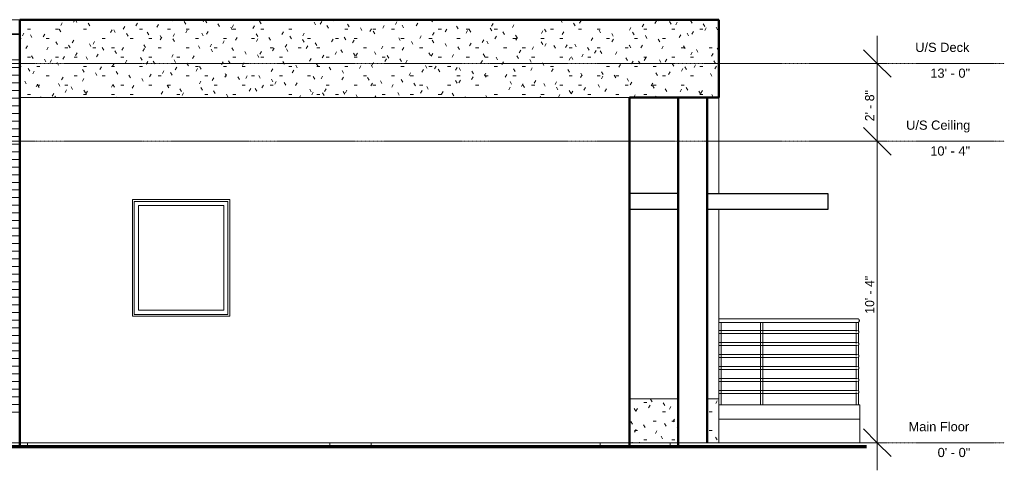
# Model space of a CAD drawing. Header units: inches. Extents: x -490 to 500, y -11 to 174.
# Tile 2 of 2: x 95 to 500, y -11 to 174. Entities that reach past the tile are written whole.
import ezdxf

# ---------------------------------------------------------------- set-up
doc = ezdxf.new("R2010")
doc.units = ezdxf.units.IN
doc.header["$MEASUREMENT"] = 0
doc.linetypes.add('Center 1_4_', pattern=[0.53125, 0.25, -0.09375, 0.09375, -0.09375])
for name, color, linetype, lineweight in [('A-ANNO-DIMS', 211, 'Continuous', 9), ('A-ANNO-DIMS-96', 211, 'Continuous', 9), ('A-COLS', 52, 'Continuous', 9), ('A-DETL', 90, 'Continuous', 9), ('A-FLOR', 192, 'Continuous', 9), ('A-FLOR-HRAL', 11, 'Continuous', 9), ('A-FLOR-LEVL', 51, 'Continuous', 9), ('A-GLAZ', 151, 'Continuous', 9), ('A-ROOF', 132, 'Continuous', 9), ('A-WALL', 90, 'Continuous', 9), ('A-WALL-PATT', 111, 'Continuous', 9)]:
    doc.layers.add(name, color=color, linetype=linetype, lineweight=lineweight)
doc.styles.add('Arial', font='arial.ttf', dxfattribs={"height": 3.779528})
doc.styles.add('Inter', font='txt', dxfattribs={"height": 3.75})
doc.dimstyles.new('Linear_-_5_128_inter', dxfattribs={"dimscale": 12, "dimtxt": 4.967999, "dimasz": 0.944882, "dimexe": 0.944882, "dimexo": 0.629921, "dimgap": 0, "dimtad": 1, "dimrnd": 0.25, "dimzin": 1, "dimdsep": 46, "dimlunit": 4, "dimtxsty": 'Inter', "dimblk1": 'OBLIQUE', "dimblk2": 'OBLIQUE', "dimsah": 1, "dimcen": 0.09, "dimdle": 0.944882, "dimazin": 0, "dimtfac": 1, "dimtdec": 4, "dimtix": 1, "dimtmove": 0, "dimatfit": 3, "dimfxl": 1, "dimtvp": 1, "dimtfill": 1, "dimfrac": 2, "dimtolj": 1, "dimtzin": 0, "dimarcsym": 2})
pattern_1 = [(0, (28.986, 47.244), (15.36, 3.84), [1.267, -10.253, 1.267, -10.253, -61.44]), (0, (28.986, 47.244), (15.36, 3.84), [-23.04, 1.267, -21.773, 1.267, -10.253, -26.88]), (0, (28.986, 47.244), (15.36, 3.84), [-57.6, 1.267, -6.413, 1.267, -17.933]), (120, (34.746, 49.164), (-11.005538, 11.38215), [1.267, -10.253, 1.267, -10.253, -61.44]), (120, (34.746, 49.164), (-11.005538, 11.38215), [-23.04, 1.267, -21.773, 1.267, -10.253, -26.88]), (120, (34.746, 49.164), (-11.005538, 11.38215), [-57.6, 1.267, -6.413, 1.267, -17.933]), (240, (36.666, 56.844), (-4.354462, -15.22215), [1.267, -10.253, 1.267, -10.253, -61.44]), (240, (36.666, 56.844), (-4.354462, -15.22215), [-23.04, 1.267, -21.773, 1.267, -10.253, -26.88]), (240, (36.666, 56.844), (-4.354462, -15.22215), [-57.6, 1.267, -6.413, 1.267, -17.933])]

# ---------------------------------------------------------------- blocks, each defined once
blk = doc.blocks.new('Planitar-Fixed - 24_ x 48_-3187146-Left Elevation')
at = {"layer": 'A-GLAZ'}
for p, q in [((181.33, 100), (141.33, 100)), ((141.33, 100), (141.33, 52)), ((142.08, 52.75), (142.08, 99.25)), ((142.08, 99.25), (180.58, 99.25)), ((143.81, 54.48), (143.81, 97.52)), ((143.81, 97.52), (178.85, 97.52)), ((178.85, 97.52), (178.85, 54.48)), ((180.58, 99.25), (180.58, 52.75)), ((181.33, 52), (181.33, 100)), ((180.58, 52.75), (142.08, 52.75)), ((178.85, 54.48), (143.81, 54.48)), ((141.33, 52), (181.33, 52))]:
    blk.add_line(p, q, dxfattribs=at)
blk = doc.blocks.new('Rectangular Column 3D - Family8-3283566-Left Elevation')
at = {"layer": 'A-COLS'}
for p, q in [((365.7, 0), (365.7, 142)), ((377.7, 0), (377.7, 142)), ((377.7, 0), (365.7, 0))]:
    blk.add_line(p, q, dxfattribs=at)
blk = doc.blocks.new('Ramp - Ramp-3280916-Left Elevation')
at = {"layer": 'A-FLOR-LEVL'}
for p, q in [((382.45, 15.58), (440.45, 15.58)), ((440.45, 15.58), (440.45, 9.68)), ((440.45, 9.68), (382.45, 9.68))]:
    blk.add_line(p, q, dxfattribs=at)
blk = doc.blocks.new('Railing - 25mm-3184359-Left Elevation')
at = {"layer": 'A-FLOR-HRAL'}
for p, q in [((399.59, 49.44), (399.59, 15.58)), ((400.08, 49.44), (399.59, 49.44)), ((400.57, 49.44), (400.08, 49.44)), ((400.57, 15.58), (400.57, 49.44))]:
    blk.add_line(p, q, dxfattribs=at)
blk = doc.blocks.new('Railing - 25mm-V1-Left Elevation')
at = {"layer": 'A-FLOR-HRAL'}
for p, q in [((438.96, 49.44), (438.96, 45.8)), ((439.94, 49.44), (438.96, 49.44)), ((439.94, 45.8), (439.94, 49.44)), ((438.96, 45.21), (438.96, 40.88)), ((439.94, 40.88), (439.94, 45.21)), ((438.96, 40.29), (438.96, 35.95)), ((439.94, 35.96), (439.94, 40.29)), ((438.96, 35.37), (438.96, 31.03)), ((439.94, 31.04), (439.94, 35.37)), ((438.96, 30.45), (438.96, 26.11)), ((439.94, 26.11), (439.94, 30.45)), ((438.96, 25.53), (438.96, 21.19)), ((439.94, 21.19), (439.94, 25.52)), ((438.96, 20.61), (438.96, 15.58)), ((439.94, 15.58), (439.94, 20.6))]:
    blk.add_line(p, q, dxfattribs=at)
blk = doc.blocks.new('Railing - 25mm-V2-Left Elevation')
at = {"layer": 'A-FLOR-HRAL'}
for p, q in [((382.94, 49.44), (382.45, 49.44)), ((383.44, 49.44), (382.94, 49.44)), ((383.44, 15.58), (383.44, 49.44))]:
    blk.add_line(p, q, dxfattribs=at)
blk = doc.blocks.new('Railing - Railing-3281485-Left Elevation')
at = {"layer": 'A-FLOR-HRAL'}
for p, q in [((439.45, 46.1), (382.45, 46.1)), ((382.45, 44.91), (439.45, 44.91)), ((439.45, 41.17), (382.45, 41.17)), ((382.45, 39.99), (439.45, 39.99)), ((439.45, 36.25), (382.45, 36.25)), ((382.45, 35.07), (439.45, 35.07)), ((439.45, 31.33), (382.45, 31.33)), ((382.45, 30.15), (439.45, 30.15)), ((439.45, 26.41), (382.45, 26.41)), ((382.45, 25.23), (439.45, 25.23)), ((439.45, 21.49), (382.45, 21.49)), ((382.45, 20.31), (439.45, 20.31))]:
    blk.add_line(p, q, dxfattribs=at)
for points, knots in [([(439.75, 46.02), (439.76, 46.01), (439.78, 46), (439.82, 45.97), (439.86, 45.93), (439.9, 45.89), (439.93, 45.85), (439.96, 45.8), (440, 45.73), (440.03, 45.63), (440.04, 45.56), (440.04, 45.5)], [0.6666667, 0.6666667, 0.6666667, 0.6666667, 0.6875, 0.7083333, 0.75, 0.7708333, 0.7916667, 0.8333333, 0.875, 0.9166667, 1, 1, 1, 1]), ([(440.04, 45.5), (440.04, 45.45), (440.03, 45.38), (440, 45.28), (439.96, 45.21), (439.93, 45.15), (439.9, 45.11), (439.86, 45.08), (439.81, 45.03), (439.77, 45.01), (439.75, 44.99)], [0, 0, 0, 0, 0.0833333, 0.125, 0.1666667, 0.2083333, 0.2291667, 0.25, 0.2916667, 0.3333333, 0.3333333, 0.3333333, 0.3333333]), ([(439.75, 41.09), (439.76, 41.09), (439.78, 41.07), (439.82, 41.04), (439.86, 41.01), (439.9, 40.97), (439.93, 40.93), (439.96, 40.88), (440, 40.81), (440.03, 40.71), (440.04, 40.63), (440.04, 40.58)], [0.6666667, 0.6666667, 0.6666667, 0.6666667, 0.6875, 0.7083333, 0.75, 0.7708333, 0.7916667, 0.8333333, 0.875, 0.9166667, 1, 1, 1, 1]), ([(440.04, 40.58), (440.04, 40.53), (440.03, 40.45), (440, 40.36), (439.96, 40.29), (439.93, 40.23), (439.9, 40.19), (439.86, 40.16), (439.81, 40.11), (439.77, 40.08), (439.75, 40.07)], [0, 0, 0, 0, 0.0833333, 0.125, 0.1666667, 0.2083333, 0.2291667, 0.25, 0.2916667, 0.3333333, 0.3333333, 0.3333333, 0.3333333]), ([(439.75, 36.17), (439.76, 36.17), (439.78, 36.15), (439.82, 36.12), (439.86, 36.09), (439.9, 36.05), (439.93, 36.01), (439.96, 35.96), (440, 35.89), (440.03, 35.79), (440.04, 35.71), (440.04, 35.66)], [0.6666667, 0.6666667, 0.6666667, 0.6666667, 0.6875, 0.7083333, 0.75, 0.7708333, 0.7916667, 0.8333333, 0.875, 0.9166667, 1, 1, 1, 1]), ([(440.04, 35.66), (440.04, 35.61), (440.03, 35.53), (440, 35.44), (439.96, 35.37), (439.93, 35.31), (439.9, 35.27), (439.86, 35.23), (439.81, 35.19), (439.77, 35.16), (439.75, 35.15)], [0, 0, 0, 0, 0.0833333, 0.125, 0.1666667, 0.2083333, 0.2291667, 0.25, 0.2916667, 0.3333333, 0.3333333, 0.3333333, 0.3333333]), ([(439.75, 31.25), (439.76, 31.25), (439.78, 31.23), (439.82, 31.2), (439.86, 31.17), (439.9, 31.13), (439.93, 31.09), (439.96, 31.04), (440, 30.97), (440.03, 30.87), (440.04, 30.79), (440.04, 30.74)], [0.6666667, 0.6666667, 0.6666667, 0.6666667, 0.6875, 0.7083333, 0.75, 0.7708333, 0.7916667, 0.8333333, 0.875, 0.9166667, 1, 1, 1, 1]), ([(440.04, 30.74), (440.04, 30.69), (440.03, 30.61), (440, 30.51), (439.96, 30.44), (439.93, 30.39), (439.9, 30.35), (439.86, 30.31), (439.81, 30.27), (439.77, 30.24), (439.75, 30.23)], [0, 0, 0, 0, 0.0833333, 0.125, 0.1666667, 0.2083333, 0.2291667, 0.25, 0.2916667, 0.3333333, 0.3333333, 0.3333333, 0.3333333]), ([(439.75, 26.33), (439.76, 26.32), (439.78, 26.31), (439.82, 26.28), (439.86, 26.25), (439.9, 26.21), (439.93, 26.17), (439.96, 26.12), (440, 26.05), (440.03, 25.95), (440.04, 25.87), (440.04, 25.82)], [0.6666667, 0.6666667, 0.6666667, 0.6666667, 0.6875, 0.7083333, 0.75, 0.7708333, 0.7916667, 0.8333333, 0.875, 0.9166667, 1, 1, 1, 1]), ([(440.04, 25.82), (440.04, 25.77), (440.03, 25.69), (440, 25.59), (439.96, 25.52), (439.93, 25.47), (439.9, 25.43), (439.86, 25.39), (439.81, 25.35), (439.77, 25.32), (439.75, 25.31)], [0, 0, 0, 0, 0.0833333, 0.125, 0.1666667, 0.2083333, 0.2291667, 0.25, 0.2916667, 0.3333333, 0.3333333, 0.3333333, 0.3333333]), ([(439.75, 21.41), (439.76, 21.4), (439.78, 21.39), (439.82, 21.36), (439.86, 21.33), (439.9, 21.29), (439.93, 21.25), (439.96, 21.19), (440, 21.12), (440.03, 21.03), (440.04, 20.95), (440.04, 20.9)], [0.6666667, 0.6666667, 0.6666667, 0.6666667, 0.6875, 0.7083333, 0.75, 0.7708333, 0.7916667, 0.8333333, 0.875, 0.9166667, 1, 1, 1, 1]), ([(440.04, 20.9), (440.04, 20.85), (440.03, 20.77), (440, 20.67), (439.96, 20.6), (439.93, 20.55), (439.9, 20.51), (439.86, 20.47), (439.81, 20.43), (439.77, 20.4), (439.75, 20.39)], [0, 0, 0, 0, 0.0833333, 0.125, 0.1666667, 0.2083333, 0.2291667, 0.25, 0.2916667, 0.3333333, 0.3333333, 0.3333333, 0.3333333])]:
    blk.add_open_spline(points, degree=3, knots=knots, dxfattribs=at)
for name in ['Railing - 25mm-V2-Left Elevation', 'Railing - 25mm-3184359-Left Elevation', 'Railing - 25mm-V1-Left Elevation']:
    blk.add_blockref(name, (0, 0))
blk = doc.blocks.new('Top Rail Type - Top Rail_Internal_-3281507-Left Elevation')
at = {"layer": 'A-FLOR-HRAL'}
for p, q in [((439.45, 51.02), (382.45, 51.02)), ((382.45, 49.44), (439.45, 49.44))]:
    blk.add_line(p, q, dxfattribs=at)
for points, knots in [([(439.45, 51.02), (439.47, 51.02), (439.5, 51.02), (439.55, 51.01), (439.61, 51), (439.66, 50.99), (439.71, 50.98), (439.75, 50.96), (439.8, 50.94), (439.85, 50.91), (439.89, 50.88), (439.95, 50.84), (440, 50.8), (440.04, 50.75), (440.09, 50.7), (440.14, 50.62), (440.18, 50.53), (440.23, 50.4), (440.24, 50.3), (440.24, 50.23)], [0.5, 0.5, 0.5, 0.5, 0.5208333, 0.5416667, 0.5625, 0.5833333, 0.6041667, 0.625, 0.6458333, 0.6666667, 0.6875, 0.7083333, 0.75, 0.7708333, 0.7916667, 0.8333333, 0.875, 0.9166667, 1, 1, 1, 1]), ([(440.24, 50.23), (440.24, 50.16), (440.23, 50.06), (440.18, 49.93), (440.14, 49.83), (440.09, 49.76), (440.04, 49.71), (440, 49.66), (439.93, 49.6), (439.86, 49.55), (439.8, 49.52), (439.75, 49.5), (439.71, 49.48), (439.66, 49.47), (439.61, 49.46), (439.55, 49.45), (439.5, 49.44), (439.47, 49.44), (439.45, 49.44)], [0, 0, 0, 0, 0.0833333, 0.125, 0.1666667, 0.2083333, 0.2291667, 0.25, 0.2916667, 0.3333333, 0.3541667, 0.375, 0.3958333, 0.4166667, 0.4375, 0.4583333, 0.4791667, 0.5, 0.5, 0.5, 0.5])]:
    blk.add_open_spline(points, degree=3, knots=knots, dxfattribs=at)
blk = doc.blocks.new('DIMBLOCK1-Left Elevation')
at = {"layer": 'A-ANNO-DIMS-96'}
for p, q in [((447.58, 167.34), (447.58, 124)), ((448.04, 156), (436.25, 156)), ((447.58, 156), (448.04, 156)), ((448.04, 124), (436.25, 124)), ((447.58, 124), (448.04, 124))]:
    blk.add_line(p, q, dxfattribs=at)
at = {"layer": 'A-ANNO-DIMS-96', "lineweight": 35}
for p, q in [((447.58, 156), (441.91, 161.67)), ((447.58, 156), (453.25, 150.33)), ((447.58, 124), (441.91, 129.67)), ((447.58, 124), (453.25, 118.33))]:
    blk.add_line(p, q, dxfattribs=at)
at = {"layer": 'A-ANNO-DIMS-96', "color": 0, "insert": (442.59, 132.24), "char_height": 3.75, "width": 18.63, "attachment_point": 1, "rotation": 90, "line_spacing_factor": 0.9936, "style": 'Inter', "bg_fill": 3, "box_fill_scale": 1.25, "bg_fill_color": 256, "bg_fill_true_color": 13158600, "bg_fill_transparency": 0}
blk.add_mtext('2\' - 8"', dxfattribs=at)
blk = doc.blocks.new('_Oblique')
at = {"color": 0, "linetype": 'ByBlock', "lineweight": -2}
blk.add_line((-0.5, -0.5), (0.5, 0.5), dxfattribs=at)
blk = doc.blocks.new('DIMBLOCK2-Left Elevation')
at = {"layer": 'A-ANNO-DIMS-96', "lineweight": 35}
for p, q in [((447.58, 124), (441.91, 129.67)), ((447.58, 124), (453.25, 118.33)), ((447.58, 0), (441.91, 5.67)), ((447.58, 0), (453.25, -5.67))]:
    blk.add_line(p, q, dxfattribs=at)
at = {"layer": 'A-ANNO-DIMS-96'}
for p, q in [((448.04, 124), (436.25, 124)), ((447.58, 124), (447.58, -11.34)), ((447.58, 124), (448.04, 124)), ((448.04, 0), (436.25, 0)), ((447.58, 0), (448.04, 0))]:
    blk.add_line(p, q, dxfattribs=at)
at = {"layer": 'A-ANNO-DIMS-96', "color": 0, "insert": (442.59, 53.06), "char_height": 3.75, "width": 21.4618, "attachment_point": 1, "rotation": 90, "line_spacing_factor": 0.9936, "style": 'Inter', "bg_fill": 3, "box_fill_scale": 1.25, "bg_fill_color": 256, "bg_fill_true_color": 13158600, "bg_fill_transparency": 0}
blk.add_mtext('10\' - 4"', dxfattribs=at)

msp = doc.modelspace()

# ---------------------------------------------------------------- hatches: boundary and pattern name
at = {"layer": 'A-WALL-PATT'}
h = msp.add_hatch(dxfattribs=at)
h.set_pattern_fill('FP_2', color=256, style=0, pattern_type=2)
h.set_pattern_definition(pattern_1)
h.paths.add_polyline_path([(333.702, 142), (333.702, 174), (94.952, 174), (94.952, 142), (219.679, 142)], flags=0)
h = msp.add_hatch(dxfattribs=at)
h.set_pattern_fill('FP_2', color=256, style=0, pattern_type=2)
h.set_pattern_definition(pattern_1)
h.paths.add_polyline_path([(345.702, 142), (345.702, 174), (333.702, 174), (333.702, 142), (337.615, 142)], flags=0)
h = msp.add_hatch(dxfattribs=at)
h.set_pattern_fill('FP_2', color=256, style=0, pattern_type=2)
h.set_pattern_definition(pattern_1)
h.paths.add_polyline_path([(377.952, 142), (377.952, 174), (345.702, 174), (345.702, 142)], flags=0)
h = msp.add_hatch(dxfattribs=at)
h.set_pattern_fill('FP_2', color=256, style=0, pattern_type=2)
h.set_pattern_definition(pattern_1)
h.paths.add_polyline_path([(382.452, 142), (382.452, 174), (377.952, 174), (377.952, 142)], flags=0)
h = msp.add_hatch(dxfattribs=at)
h.set_pattern_fill('FP_4', color=256, style=0, pattern_type=2)
h.set_pattern_definition([(0, (94.952, 0), (0, 3.15), []), (90, (94.952, 0), (-4.724, 3.15), [3.15, -3.15])])
h.paths.add_polyline_path([(94.952, 10), (94.952, 159), (-215.548, 159), (-215.548, 156), (-222.548, 156), (-222.548, 10), (42.774, 10)], flags=0)
h.paths.add_polyline_path([(42.774, 52), (28.669, 52), (28.669, 100), (68.669, 100), (68.669, 52)], flags=0)
h.paths.add_polyline_path([(-88.548, 52), (-128.548, 52), (-128.548, 100), (-88.548, 100), (-88.548, 89)], flags=0)
h.paths.add_polyline_path([(-50.387, 52), (-50.387, 100), (-10.387, 100), (-10.387, 52), (-16.194, 52)], flags=0)
h = msp.add_hatch(dxfattribs=at)
h.set_pattern_fill('FP_2', color=256, style=0, pattern_type=2)
h.set_pattern_definition(pattern_1)
h.paths.add_polyline_path([(382.452, 0), (382.452, 18), (377.702, 18), (377.702, 0)], flags=0)
h.paths.add_polyline_path([(365.702, 0), (365.702, 18), (345.702, 18), (345.702, 0)], flags=0)

# ---------------------------------------------------------------- linework, layer by layer
at = {"layer": 'A-DETL', "lineweight": 50}
for p, q in [((94.952, -1.5), (94.952, 174)), ((94.952, 174), (382.452, 174)), ((382.452, 174), (382.452, 142)), ((382.452, 142), (345.702, 142)), ((345.702, 142), (345.702, -1.5)), ((365.702, 142), (365.702, -1.5)), ((377.702, 142), (377.702, 0))]:
    msp.add_line(p, q, dxfattribs=at)
at = {"layer": 'A-DETL', "lineweight": 35}
msp.add_line((94.952, 168), (-401.798, 168), dxfattribs=at)
at = {"layer": 'A-DETL', "lineweight": 25}
for p, q in [((365.702, 102.5), (345.702, 102.5)), ((377.702, 102.5), (427.202, 102.5)), ((427.202, 102.5), (427.202, 96)), ((365.702, 96), (345.702, 96)), ((427.202, 96), (377.702, 96))]:
    msp.add_line(p, q, dxfattribs=at)
at = {"layer": 'A-DETL', "lineweight": 70}
msp.add_line((-479.798, -1.5), (443.202, -1.5), dxfattribs=at)
at = {"layer": 'A-FLOR'}
for p, q in [((98.202, 0), (98.202, -2)), ((222.452, 0), (222.452, -2)), ((239.452, 0), (239.452, -2)), ((333.702, 0), (333.702, -2)), ((362.452, 0), (362.452, -2)), ((362.452, -2), (-391.798, -2))]:
    msp.add_line(p, q, dxfattribs=at)
at = {"layer": 'A-FLOR-LEVL', "linetype": 'Center 1_4_'}
for p, q in [((-489.529, 156), (499.834, 156)), ((-489.529, 0), (499.834, 0))]:
    msp.add_line(p, q, dxfattribs=at)
at = {"layer": 'A-ROOF'}
for p, q in [((345.702, 102.5), (365.702, 102.5)), ((377.702, 102.5), (427.202, 102.5)), ((427.202, 96), (427.202, 102.5)), ((365.702, 96), (345.702, 96)), ((427.202, 96), (377.702, 96))]:
    msp.add_line(p, q, dxfattribs=at)
at = {"layer": 'A-WALL'}
for p, q in [((382.452, 174), (88.202, 174)), ((382.452, 102.5), (382.452, 174)), ((94.952, 142), (382.452, 142)), ((345.702, 142), (345.702, 0)), ((141.327, 52), (141.327, 100)), ((141.327, 100), (181.327, 100)), ((181.327, 100), (181.327, 52)), ((382.452, 0), (382.452, 96)), ((181.327, 52), (141.327, 52)), ((365.702, 18), (345.702, 18)), ((382.452, 18), (377.702, 18)), ((440.452, 0), (440.452, 9.678)), ((-401.798, 0), (365.702, 0)), ((377.702, 0), (440.452, 0))]:
    msp.add_line(p, q, dxfattribs=at)

# ---------------------------------------------------------------- block references
at = {"layer": 'A-COLS'}
msp.add_blockref('Rectangular Column 3D - Family8-3283566-Left Elevation', (0, 0), dxfattribs=at)
at = {"layer": 'A-FLOR-HRAL'}
for name in ['Top Rail Type - Top Rail_Internal_-3281507-Left Elevation', 'Railing - Railing-3281485-Left Elevation']:
    msp.add_blockref(name, (0, 0), dxfattribs=at)
at = {"layer": 'A-FLOR-LEVL'}
msp.add_blockref('Ramp - Ramp-3280916-Left Elevation', (0, 0), dxfattribs=at)
at = {"layer": 'A-GLAZ'}
msp.add_blockref('Planitar-Fixed - 24_ x 48_-3187146-Left Elevation', (0, 0), dxfattribs=at)

# ---------------------------------------------------------------- texts
at = {"layer": 'A-FLOR-LEVL', "attachment_point": 1, "style": 'Arial'}
for s, insert, char_height, width in [('U/S Deck', (463.201, 164.517), 3.7795, 26.664), ('13\' - 0"', (469.391, 153.894), 3.7795, 19.998), ('U/S Ceiling', (459.46, 132.517), 3.77953, 31.209), ('10\' - 4"', (469.391, 121.894), 3.7795, 19.998), ('Main Floor', (460.442, 8.517), 3.7795, 29.997), ('0\' - 0"', (472.415, -2.106), 3.7795, 16.362)]:
    msp.add_mtext(s, dxfattribs=dict(at, insert=insert, char_height=char_height, width=width))

# ---------------------------------------------------------------- next in the draw order: dimensions: what is measured, and where the dimension line sits
at = {"layer": 'A-ANNO-DIMS'}
dim = msp.add_linear_dim(base=(447.584, 124), p1=(455.602, 156), p2=(455.602, 124), angle=90, dimstyle='Linear_-_5_128_inter', override={"dimpost": '<>', "dimfxl": 32}, dxfattribs=at)
dim.commit()
dim.dimension.update_dxf_attribs({"geometry": 'DIMBLOCK1-Left Elevation', "text_midpoint": (445.659, 140)})

# ---------------------------------------------------------------- next in the draw order: dimensions: what is measured, and where the dimension line sits
dim = msp.add_linear_dim(base=(447.584, 0), p1=(455.602, 124), p2=(455.602, 0), angle=90, dimstyle='Linear_-_5_128_inter', override={"dimpost": '<>', "dimfxl": 124}, dxfattribs=at)
dim.commit()
dim.dimension.update_dxf_attribs({"geometry": 'DIMBLOCK2-Left Elevation', "text_midpoint": (445.659, 62)})

# ---------------------------------------------------------------- next in the draw order: linework, layer by layer
at = {"layer": 'A-FLOR-LEVL', "linetype": 'Center 1_4_'}
msp.add_line((-489.529, 124), (499.834, 124), dxfattribs=at)

doc.saveas('drawing.dxf')
